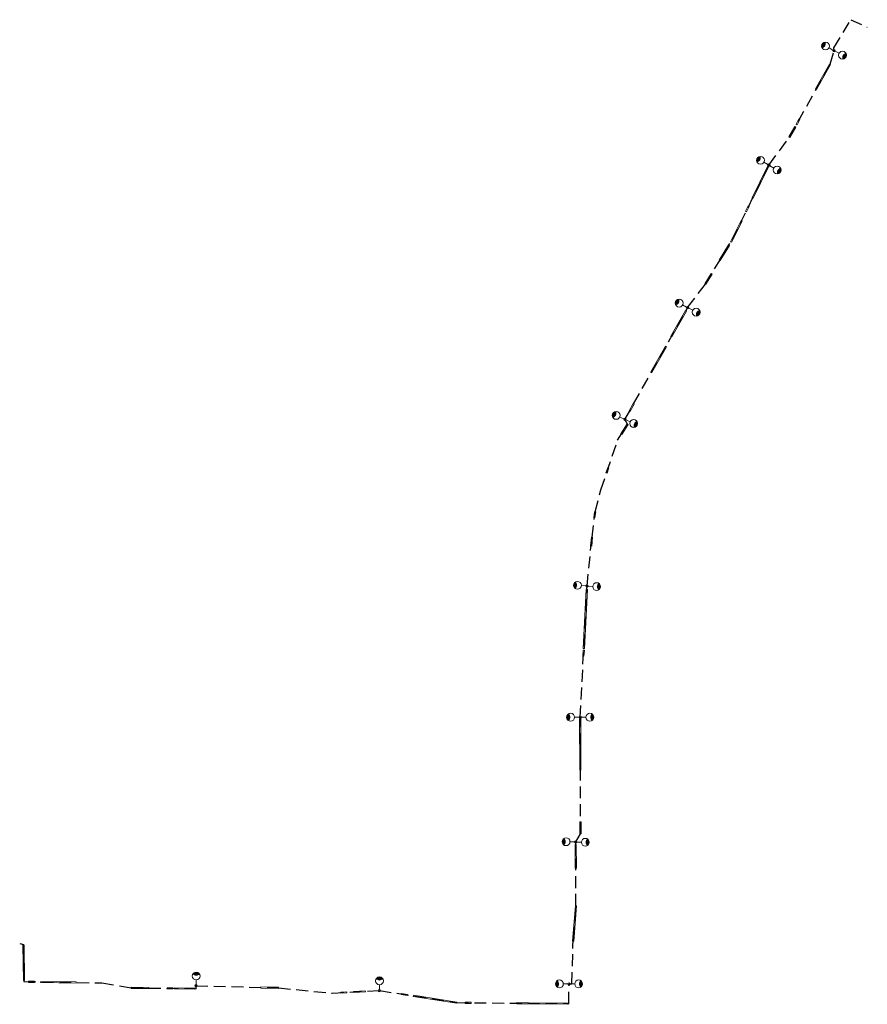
# Model space of a CAD drawing. Header units: millimetres. Extents: x 6413838 to 6413981, y 6026275 to 6026441.
import ezdxf

# ---------------------------------------------------------------- set-up
doc = ezdxf.new("R2010")
doc.units = ezdxf.units.MM
doc.linetypes.add('JIS_02_2.0', pattern=[3, 2, -1])
for name, color, linetype, lineweight in [('EOŚ_latarnie', 1, 'Continuous', 20), ('EOŚ_linie_nN_oświetleniowe', 10, 'JIS_02_2.0', 30), ('EOŚ_rury osłonowe', 5, 'Continuous', 9)]:
    doc.layers.add(name, color=color, linetype=linetype, lineweight=lineweight)

msp = doc.modelspace()

# ---------------------------------------------------------------- hatches: boundary and pattern name
at = {"layer": 'EOŚ_latarnie', "true_color": 0x000000}
for points in [[(6413973.14, 6026436.2, -0.516065), (6413973.65, 6026437.16, -0.447876)], [(6413977.21, 6026435.25, -0.516065), (6413976.7, 6026434.29, -0.447876)], [(6413962.14, 6026416.92, -0.516065), (6413962.68, 6026417.86, -0.447876)], [(6413966.17, 6026415.83, -0.516065), (6413965.63, 6026414.89, -0.447876)], [(6413948.41, 6026392.77, -0.516065), (6413948.91, 6026393.73, -0.447876)], [(6413952.48, 6026391.84, -0.516065), (6413951.97, 6026390.88, -0.447876)], [(6413937.78, 6026373.77, -0.516065), (6413938.23, 6026374.75, -0.447876)], [(6413941.9, 6026373.07, -0.516065), (6413941.45, 6026372.08, -0.447876)], [(6413931.39, 6026344.88, -0.516065), (6413931.46, 6026345.96, -0.447876)], [(6413935.48, 6026345.69, -0.516065), (6413935.41, 6026344.61, -0.447876)], [(6413930.28, 6026322.57, -0.516065), (6413930.27, 6026323.65, -0.447876)], [(6413934.31, 6026323.66, -0.516065), (6413934.31, 6026322.57, -0.447876)], [(6413929.49, 6026301.55, -0.516065), (6413929.52, 6026302.63, -0.447876)], [(6413933.55, 6026302.51, -0.516065), (6413933.52, 6026301.42, -0.447876)], [(6413866.85, 6026279.78, -0.516065), (6413867.94, 6026279.77, -0.447876)], [(6413897.82, 6026278.96, -0.516065), (6413898.91, 6026278.95, -0.447876)], [(6413928.38, 6026277.51, -0.516065), (6413928.37, 6026278.6, -0.447876)], [(6413932.41, 6026278.6, -0.516065), (6413932.41, 6026277.52, -0.447876)]]:
    msp.add_hatch(color=18, dxfattribs=at).paths.add_polyline_path(points)

# ---------------------------------------------------------------- linework, layer by layer
at = {"layer": 'EOŚ_latarnie', "color": 18, "true_color": 0x000000}
for p, q in [((6413975, 6026435.82), (6413974.33, 6026436.18)), ((6413975.35, 6026435.63), (6413976.03, 6026435.27)), ((6413963.98, 6026416.47), (6413963.32, 6026416.86)), ((6413964.33, 6026416.27), (6413964.99, 6026415.89)), ((6413950.26, 6026392.4), (6413949.59, 6026392.76)), ((6413950.62, 6026392.21), (6413951.29, 6026391.85)), ((6413939.66, 6026373.5), (6413938.96, 6026373.82)), ((6413940.02, 6026373.33), (6413940.72, 6026373.01)), ((6413933.24, 6026345.3), (6413932.47, 6026345.35)), ((6413933.63, 6026345.27), (6413934.4, 6026345.22)), ((6413932.09, 6026323.11), (6413931.33, 6026323.11)), ((6413932.49, 6026323.11), (6413933.26, 6026323.11)), ((6413931.32, 6026302.04), (6413930.56, 6026302.06)), ((6413931.72, 6026302.02), (6413932.48, 6026302)), ((6413867.37, 6026277.95), (6413867.38, 6026278.72)), ((6413898.34, 6026277.13), (6413898.35, 6026277.9)), ((6413930.19, 6026278.06), (6413929.43, 6026278.06)), ((6413930.59, 6026278.06), (6413931.36, 6026278.06))]:
    msp.add_line(p, q, dxfattribs=at)
for centre, radius in [((6413973.74, 6026436.5), 0.667), ((6413975.18, 6026435.72), 0.2), ((6413976.61, 6026434.95), 0.667), ((6413962.75, 6026417.19), 0.667), ((6413964.16, 6026416.37), 0.2), ((6413965.57, 6026415.55), 0.667), ((6413949, 6026393.07), 0.667), ((6413950.44, 6026392.3), 0.2), ((6413951.88, 6026391.54), 0.667), ((6413938.36, 6026374.1), 0.667), ((6413939.84, 6026373.42), 0.2), ((6413939.84, 6026373.42), 0.2), ((6413941.32, 6026372.73), 0.667), ((6413931.81, 6026345.39), 0.667), ((6413933.43, 6026345.28), 0.2), ((6413933.43, 6026345.28), 0.2), ((6413935.06, 6026345.17), 0.667), ((6413930.66, 6026323.11), 0.667), ((6413933.92, 6026323.11), 0.667), ((6413932.29, 6026323.11), 0.2), ((6413932.29, 6026323.11), 0.2), ((6413929.89, 6026302.08), 0.667), ((6413931.52, 6026302.03), 0.2), ((6413931.52, 6026302.03), 0.2), ((6413933.15, 6026301.98), 0.667), ((6413867.39, 6026279.39), 0.667), ((6413898.36, 6026278.57), 0.667), ((6413928.76, 6026278.06), 0.667), ((6413932.02, 6026278.06), 0.667), ((6413867.37, 6026277.75), 0.2), ((6413898.34, 6026276.93), 0.2), ((6413930.39, 6026278.06), 0.2), ((6413930.39, 6026278.06), 0.2)]:
    msp.add_circle(centre, radius, dxfattribs=at)
at = {"layer": 'EOŚ_latarnie'}
for centre in [(6413975.18, 6026435.72), (6413964.16, 6026416.37), (6413950.44, 6026392.3)]:
    msp.add_circle(centre, 0.2, dxfattribs=at)
at = {"layer": 'EOŚ_latarnie', "color": 18, "true_color": 0x000000}
for centre, start, end in [((6413972.97, 6026436.91), 283.755, 20.2608), ((6413977.38, 6026434.54), 103.755, 200.2608), ((6413961.99, 6026417.63), 281.8336, 18.3394), ((6413966.32, 6026415.12), 101.8336, 198.3394), ((6413948.23, 6026393.47), 284.0342, 20.54), ((6413952.65, 6026391.13), 104.0342, 200.54), ((6413937.57, 6026374.46), 287.277, 23.7828), ((6413942.12, 6026372.37), 107.277, 203.7828), ((6413930.94, 6026345.45), 308.1447, 44.6505), ((6413935.93, 6026345.12), 128.1447, 224.6505), ((6413929.79, 6026323.11), 312.0151, 48.5209), ((6413934.8, 6026323.12), 132.0151, 228.5209), ((6413929.02, 6026302.1), 310.2196, 46.7255), ((6413934.02, 6026301.95), 130.2196, 226.7255), ((6413867.4, 6026280.26), 221.166, 317.6719), ((6413898.37, 6026279.44), 221.1797, 317.6856), ((6413927.89, 6026278.05), 312.0151, 48.5209), ((6413932.89, 6026278.06), 132.0151, 228.5209)]:
    msp.add_arc(centre, 0.728, start, end, dxfattribs=at)
at = {"layer": 'EOŚ_latarnie'}
for p in [(6413975.18, 6026435.72), (6413975.18, 6026435.72), (6413964.16, 6026416.37), (6413964.16, 6026416.37), (6413950.44, 6026392.3), (6413950.44, 6026392.3), (6413867.37, 6026277.75)]:
    msp.add_point(p, dxfattribs=at)
at = {"layer": 'EOŚ_latarnie', "color": 18, "true_color": 0x000000}
for p in [(6413939.84, 6026373.42), (6413939.84, 6026373.42), (6413933.43, 6026345.28), (6413933.43, 6026345.28), (6413932.29, 6026323.11), (6413932.29, 6026323.11)]:
    msp.add_point(p, dxfattribs=at)
at = {"layer": 'EOŚ_linie_nN_oświetleniowe', "color": 18, "true_color": 0x000000}
msp.add_lwpolyline([(6413837.56, 6026284.87), (6413838.21, 6026284.7), (6413838.28, 6026278.44), (6413851.45, 6026278.22), (6413856.4, 6026277.4), (6413867.36, 6026277.25), (6413867.37, 6026277.75), (6413867.37, 6026277.75), (6413881.32, 6026277.38), (6413890.34, 6026276.49), (6413898.34, 6026276.93), (6413898.34, 6026276.93), (6413911.41, 6026274.89), (6413911.41, 6026274.89), (6413911.41, 6026274.89), (6413930.38, 6026274.71), (6413930.38, 6026274.71), (6413930.38, 6026274.71), (6413930.39, 6026278.06), (6413930.39, 6026278.06), (6413930.89, 6026278.06), (6413931.1, 6026285.79), (6413931.57, 6026291.25), (6413931.52, 6026302.03), (6413932.34, 6026303.41), (6413932.29, 6026323.11), (6413933.43, 6026345.28), (6413934.28, 6026353.53), (6413934.8, 6026357.8), (6413935.78, 6026361.55), (6413938.6, 6026369.92), (6413940.3, 6026372.61), (6413939.84, 6026373.42), (6413950.44, 6026392.3), (6413953.44, 6026396.29), (6413958.01, 6026403.82), (6413964.16, 6026416.37), (6413967.64, 6026421.11), (6413974.51, 6026433.41), (6413975.18, 6026435.72), (6413975.17, 6026436.2), (6413977.99, 6026440.95), (6413980.8, 6026439.66)], dxfattribs=at)
at = {"layer": 'EOŚ_rury osłonowe', "color": 18, "true_color": 0x000000}
for points in [[(6413972.07, 6026429.24), (6413974.43, 6026433.46), (6413974.6, 6026433.36), (6413972.24, 6026429.14)], [(6413968.75, 6026423.29), (6413969.23, 6026424.17), (6413969.41, 6026424.07), (6413968.92, 6026423.2)], [(6413967.55, 6026421.16), (6413968.53, 6026422.9), (6413968.7, 6026422.81), (6413967.73, 6026421.06)], [(6413961.35, 6026410.87), (6413963.94, 6026416.16), (6413964.12, 6026416.07), (6413961.53, 6026410.78)], [(6413960.23, 6026408.6), (6413960.69, 6026409.49), (6413960.86, 6026409.4), (6413960.41, 6026408.5)], [(6413957.66, 6026403.44), (6413959.46, 6026407), (6413959.64, 6026406.91), (6413957.84, 6026403.34)], [(6413955.78, 6026400.34), (6413957.34, 6026402.91), (6413957.51, 6026402.8), (6413955.95, 6026400.24)], [(6413953.36, 6026396.34), (6413954.39, 6026398.05), (6413954.57, 6026397.95), (6413953.53, 6026396.24)], [(6413947.61, 6026387.47), (6413950.05, 6026391.82), (6413950.22, 6026391.73), (6413947.79, 6026387.37)], [(6413944.23, 6026381.44), (6413946.67, 6026385.8), (6413946.85, 6026385.7), (6413944.4, 6026381.34)], [(6413940.49, 6026374.77), (6413941.22, 6026376.08), (6413941.4, 6026375.98), (6413940.66, 6026374.68)], [(6413940.38, 6026372.56), (6413939.32, 6026370.87), (6413939.15, 6026370.98), (6413940.21, 6026372.67)], [(6413936.62, 6026364.37), (6413936.94, 6026365.32), (6413937.13, 6026365.26), (6413936.81, 6026364.31)], [(6413934.58, 6026356.81), (6413934.7, 6026357.81), (6413934.9, 6026357.79), (6413934.77, 6026356.79)], [(6413934.03, 6026352.05), (6413934.18, 6026353.54), (6413934.38, 6026353.52), (6413934.22, 6026352.03)], [(6413932.79, 6026334.73), (6413933.31, 6026344.71), (6413933.5, 6026344.7), (6413932.99, 6026334.72)], [(6413932.72, 6026333.43), (6413932.78, 6026334.43), (6413932.98, 6026334.42), (6413932.92, 6026333.42)], [(6413932.21, 6026314.17), (6413932.19, 6026322.82), (6413932.39, 6026322.82), (6413932.41, 6026314.17)], [(6413932.24, 6026303.41), (6413932.23, 6026305.41), (6413932.43, 6026305.41), (6413932.44, 6026303.41)], [(6413931.44, 6026297.59), (6413931.42, 6026301.59), (6413931.62, 6026301.59), (6413931.64, 6026297.59)], [(6413930.99, 6026285.3), (6413931.47, 6026291.26), (6413931.67, 6026291.24), (6413931.18, 6026285.28)], [(6413838.31, 6026284.61), (6413838.38, 6026278.61), (6413838.18, 6026278.61), (6413838.11, 6026284.61)], [(6413839.07, 6026278.52), (6413840.07, 6026278.51), (6413840.07, 6026278.31), (6413839.07, 6026278.32)], [(6413841.11, 6026278.49), (6413847.11, 6026278.39), (6413847.1, 6026278.19), (6413841.1, 6026278.29)], [(6413856.4, 6026277.5), (6413859.4, 6026277.46), (6413859.4, 6026277.26), (6413856.4, 6026277.3)], [(6413862.46, 6026277.42), (6413863.46, 6026277.41), (6413863.45, 6026277.21), (6413862.45, 6026277.22)], [(6413863.67, 6026277.4), (6413867.17, 6026277.36), (6413867.17, 6026277.16), (6413863.67, 6026277.2)], [(6413878.32, 6026277.56), (6413881.32, 6026277.48), (6413881.31, 6026277.28), (6413878.31, 6026277.36)], [(6413893.97, 6026276.79), (6413895.97, 6026276.9), (6413895.98, 6026276.7), (6413893.98, 6026276.59)], [(6413891.83, 6026276.67), (6413892.83, 6026276.73), (6413892.84, 6026276.53), (6413891.84, 6026276.47)], [(6413902.08, 6026276.45), (6413903.07, 6026276.29), (6413903.04, 6026276.1), (6413902.05, 6026276.25)], [(6413904.09, 6026276.13), (6413911.43, 6026274.98), (6413911.39, 6026274.79), (6413904.06, 6026275.94)], [(6413912.86, 6026274.97), (6413913.86, 6026274.96), (6413913.86, 6026274.76), (6413912.86, 6026274.77)], [(6413921.56, 6026274.89), (6413923.56, 6026274.87), (6413923.56, 6026274.67), (6413921.56, 6026274.69)], [(6413923.65, 6026274.87), (6413930.15, 6026274.81), (6413930.14, 6026274.61), (6413923.64, 6026274.67)]]:
    msp.add_lwpolyline(points, close=True, dxfattribs=at)

doc.saveas('drawing.dxf')
